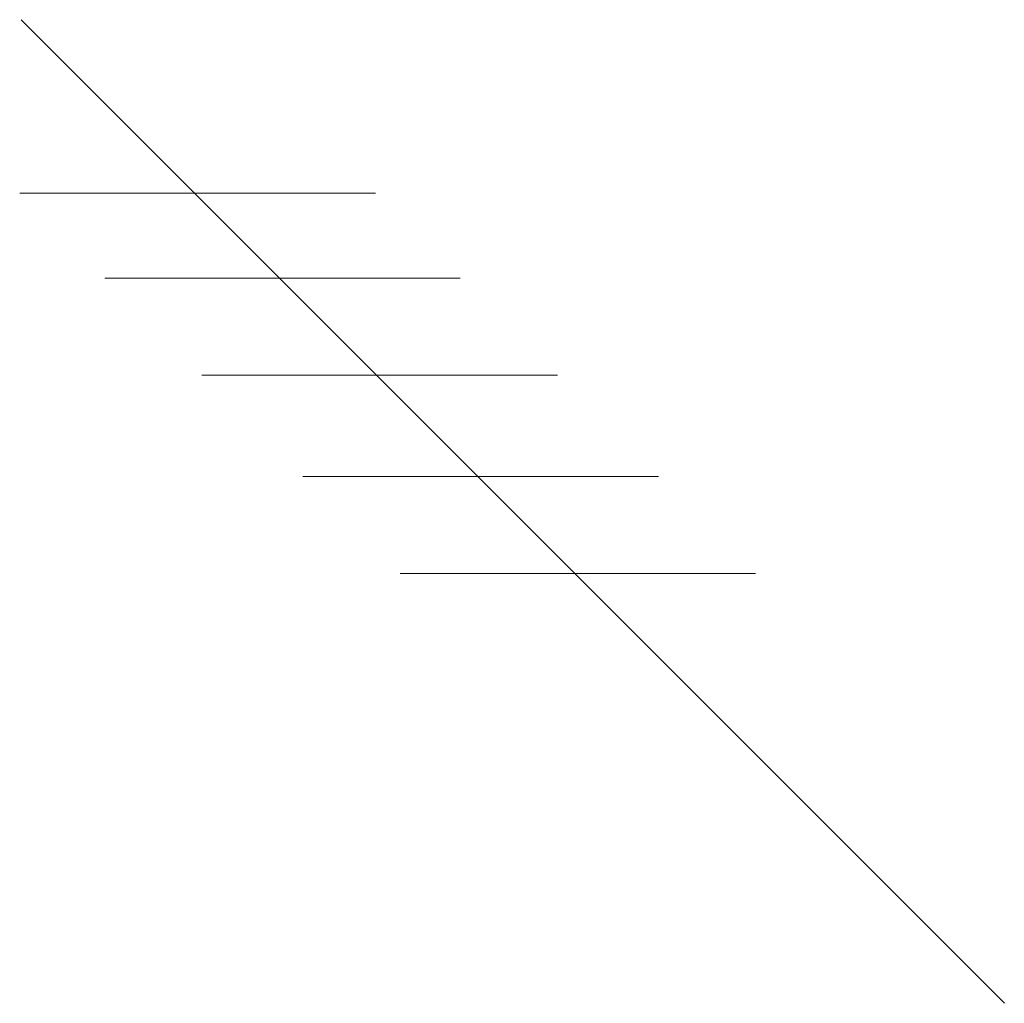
# Model space of a CAD drawing. Extents: x 4615668 to 9294084, y 5328875 to 10688993.
# Tile 61 of 67: x 4772179.102 to 4772179.391, y 5354658.091 to 5354658.38. Entities that reach past the tile are written whole.
import ezdxf

# ---------------------------------------------------------------- set-up
doc = ezdxf.new("R2010")
doc.units = 0
doc.header["$MEASUREMENT"] = 0
doc.layers.add('a meble', color=8, linetype='Continuous')
doc.layers.add('MEBLE', color=41, linetype='Continuous')
doc.layers.add('BRI_EL', color=1, linetype='Continuous', lineweight=13)

# ---------------------------------------------------------------- blocks, each defined once
blk = doc.blocks.new('k380n')
at = {"layer": 'a meble', "linetype": 'Continuous', "lineweight": 0}
for p, q in [((4671731.5218, 5305934.7028), (4671734.755, 5305934.7028)), ((4671730.639, 5305933.82), (4671733.8722, 5305933.82)), ((4671729.7194, 5305932.9004), (4671732.9526, 5305932.9004)), ((4671728.8366, 5305932.0176), (4671732.0698, 5305932.0176)), ((4671728.0641, 5305931.2452), (4671731.2974, 5305931.2452))]:
    blk.add_line(p, q, dxfattribs=at)
at = {"layer": 'a meble', "linetype": 'Continuous', "lineweight": 0, "flags": 128}
blk.add_lwpolyline([(4671737.0165, 5305938.6074), (4671728.0781, 5305929.6689)], dxfattribs=at)
blk = doc.blocks.new('Fu5204')
at = {"layer": 'BRI_EL', "ltscale": 10, "xscale": 0.3968253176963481, "yscale": -0.3968253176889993, "zscale": 0.3968253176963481, "rotation": 270}
blk.add_blockref('k380n', (46566.8706, -26346.8306), dxfattribs=at)
blk = doc.blocks.new('Z$W@#2FD9299E')
at = {"layer": 'MEBLE', "linetype": 'Continuous', "lineweight": 0, "xscale": 0.0814779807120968, "yscale": 0.0814779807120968, "zscale": 0.0814779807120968, "rotation": 180}
blk.add_blockref('Fu5204', (13.99158, 38.56013), dxfattribs=at)

msp = doc.modelspace()

# ---------------------------------------------------------------- block references
at = {"layer": 'MEBLE', "lineweight": 5, "rotation": 270}
msp.add_blockref('Z$W@#2FD9299E', (4618945.08789, 5522432.30345), dxfattribs=at)

doc.saveas('drawing.dxf')
